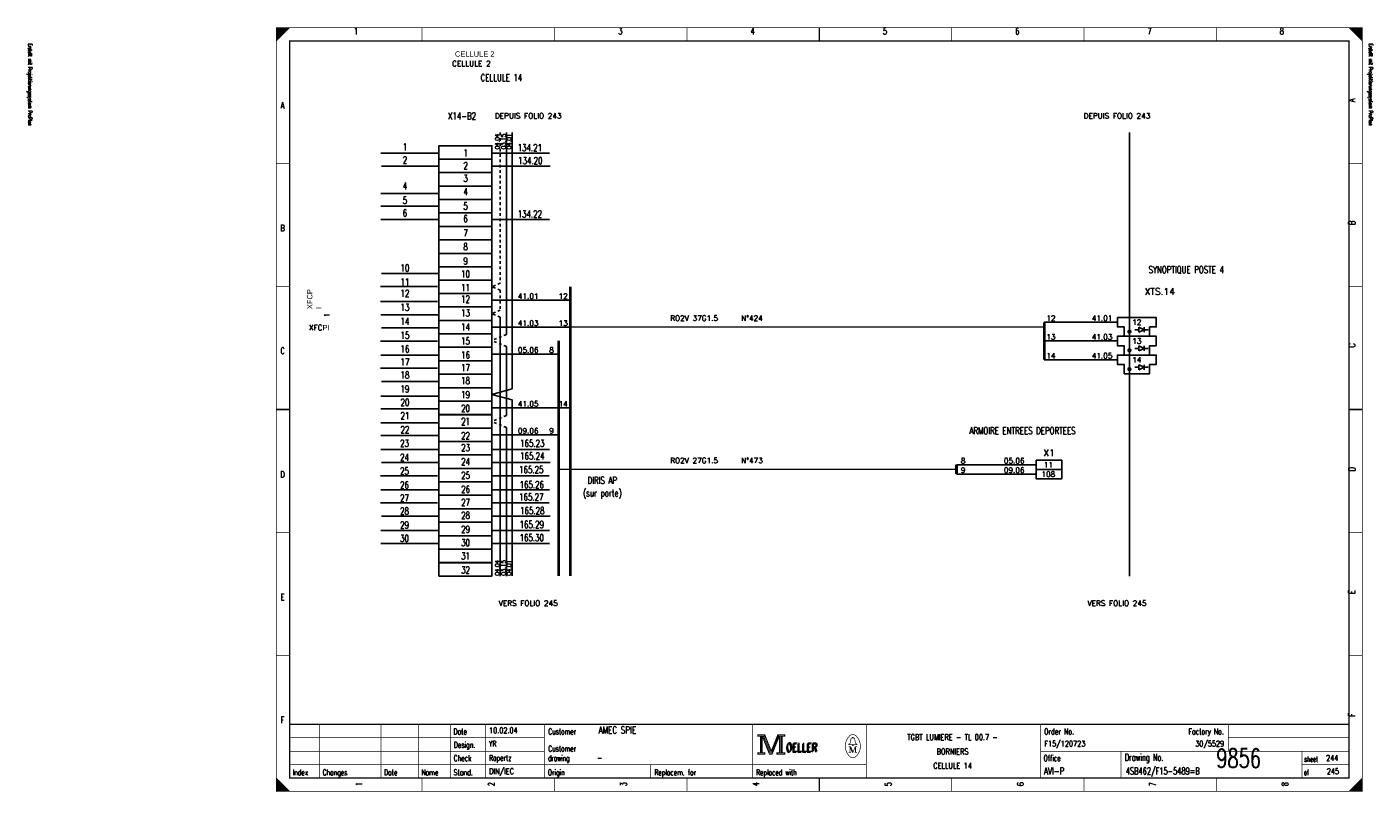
# Model space of a CAD drawing. Header units: centimetres. Extents: x 0 to 491, y -1040 to 69.
# Tile 14 of 181: x 191 to 241, y -960 to -931. Entities that reach past the tile are written whole.
import ezdxf
from ezdxf.enums import TextEntityAlignment as Align

# ---------------------------------------------------------------- set-up
doc = ezdxf.new("R2010")
doc.units = ezdxf.units.CM
doc.header["$MEASUREMENT"] = 0
doc.linetypes.add('CONTINU', pattern=[0])
doc.linetypes.add('DISCONTINU', pattern=[0.15, 0.1, -0.05])
doc.layers.get('0').update_dxf_attribs({"color": 9, "linetype": 'CONTINUOUS'})
for name, color, linetype in [('POINTILLE', 5, 'DISCONTINU'), ('SCH-3', 3, 'CONTINU'), ('TEXTE', 3, 'CONTINUOUS'), ('TRAIFIN', 1, 'CONTINUOUS'), ('TRAIGROS', 2, 'CONTINUOUS'), ('TRAIMOY', 4, 'CONTINUOUS')]:
    doc.layers.add(name, color=color, linetype=linetype)
doc.styles.get("Standard").update_dxf_attribs({"font": 'romans.shx', "bigfont": 'TXT.shx'})

# ---------------------------------------------------------------- blocks, each defined once
blk = doc.blocks.new('BRND')
at = {"layer": 'TRAIFIN'}
for p, q in [((-0.73, -4.53), (0.8, -4.53)), ((0.8, -5.47), (0.8, -3.59)), ((0.8, -3.59), (2.68, -4.53)), ((2.68, -4.53), (0.8, -5.47)), ((2.68, -5.47), (2.68, -3.59)), ((2.68, -4.53), (4.27, -4.53))]:
    blk.add_line(p, q, dxfattribs=at)
at = {"layer": 'TRAIMOY'}
blk.add_lwpolyline([(-4.75, -7), (-4.75, -3.5), (-7.25, -3.5), (-7.25, 0), (7.25, 0), (7.25, -3.5), (4.75, -3.5), (4.75, -7)], close=True, dxfattribs=at)

msp = doc.modelspace()

# ---------------------------------------------------------------- linework, layer by layer
at = {"color": 0, "linetype": 'Continuous'}
for p, q in [((203.898, -936.186), (206.031, -936.186)), ((208.059, -936.186), (210.192, -936.186)), ((203.916, -936.67), (206.049, -936.67)), ((208.077, -936.67), (210.21, -936.67)), ((203.898, -937.691), (206.031, -937.691)), ((203.898, -938.158), (206.031, -938.158)), ((203.898, -938.66), (206.031, -938.66)), ((208.059, -938.66), (210.192, -938.66)), ((203.916, -940.676), (206.049, -940.676)), ((203.88, -941.161), (206.013, -941.161)), ((203.88, -941.716), (206.013, -941.716)), ((203.898, -942.218), (206.031, -942.218)), ((203.916, -942.702), (206.049, -942.702)), ((203.88, -943.204), (206.013, -943.204)), ((203.898, -943.723), (206.031, -943.723)), ((203.88, -944.207), (206.013, -944.207)), ((203.916, -944.709), (206.049, -944.709)), ((203.898, -945.247), (206.031, -945.247)), ((203.898, -945.73), (206.031, -945.73)), ((203.898, -946.246), (206.031, -946.246)), ((203.898, -946.726), (206.031, -946.726)), ((203.898, -947.238), (206.031, -947.238)), ((208.059, -947.238), (210.192, -947.238)), ((203.916, -947.722), (206.049, -947.722)), ((208.077, -947.722), (210.21, -947.722)), ((203.88, -948.223), (206.013, -948.223)), ((208.041, -948.223), (210.174, -948.223)), ((203.898, -948.743), (206.031, -948.743)), ((208.059, -948.743), (210.192, -948.743)), ((203.88, -949.227), (206.013, -949.227)), ((208.041, -949.227), (210.174, -949.227)), ((203.916, -949.729), (206.049, -949.729)), ((208.077, -949.729), (210.21, -949.729)), ((203.898, -950.266), (206.031, -950.266)), ((208.059, -950.266), (210.192, -950.266)), ((203.898, -950.75), (206.031, -950.75)), ((208.059, -950.75), (210.192, -950.75))]:
    msp.add_line(p, q, dxfattribs=at)
at = {"color": 0, "const_width": 0.025, "flags": 128}
for points in [[(200, -945.75), (200, -931.5), (240.5, -931.5), (240.5, -960), (200, -960), (200, -945.75)], [(200, -931.5), (200.5, -931.5), (200, -932), (200, -931.5)], [(200.025, -931.5), (200.025, -931.975), (200.05, -931.95), (200.05, -931.5), (200.075, -931.5), (200.075, -931.925), (200.1, -931.9), (200.1, -931.5), (200.125, -931.5), (200.125, -931.875), (200.15, -931.85), (200.15, -931.5), (200.175, -931.5), (200.175, -931.825), (200.2, -931.8)], [(200.2, -931.8), (200.2, -931.5), (200.225, -931.5), (200.225, -931.775), (200.25, -931.75), (200.25, -931.5), (200.275, -931.5), (200.275, -931.725), (200.3, -931.7), (200.3, -931.5), (200.325, -931.5), (200.325, -931.675), (200.35, -931.65), (200.35, -931.5), (200.375, -931.5)], [(200.375, -931.5), (200.375, -931.625), (200.4, -931.6), (200.4, -931.5), (200.425, -931.5), (200.425, -931.575), (200.45, -931.55), (200.45, -931.5), (200.475, -931.5), (200.475, -931.525)], [(240, -931.5), (240.5, -932), (240.475, -931.975), (240.475, -931.5), (240.45, -931.5), (240.45, -931.95), (240.425, -931.925), (240.425, -931.5), (240.4, -931.5), (240.4, -931.9), (240.375, -931.875), (240.375, -931.5), (240.35, -931.5), (240.35, -931.85), (240.325, -931.825)], [(240.15, -931.65), (240.15, -931.5), (240.125, -931.5), (240.125, -931.625), (240.1, -931.6), (240.1, -931.5), (240.075, -931.5), (240.075, -931.575), (240.05, -931.55), (240.05, -931.5), (240.025, -931.5), (240.025, -931.525)], [(240.325, -931.825), (240.325, -931.5), (240.3, -931.5), (240.3, -931.8), (240.275, -931.775), (240.275, -931.5), (240.25, -931.5), (240.25, -931.75), (240.225, -931.725), (240.225, -931.5), (240.2, -931.5), (240.2, -931.7), (240.175, -931.675), (240.175, -931.5), (240.15, -931.5)], [(217.95, -957.88), (217.95, -957.95), (218.05, -957.95), (218.05, -958.55), (217.95, -958.55), (217.95, -958.62), (218.22, -958.62), (218.22, -958.55), (218.12, -958.55), (218.12, -957.95), (218.22, -957.95), (218.22, -957.88), (217.95, -957.88)], [(218.22, -957.88), (218.46, -958.48), (218.7, -957.88)], [(218.7, -957.88), (218.7, -957.95), (218.8, -957.95), (218.8, -958.55), (218.7, -958.55), (218.7, -958.62), (218.97, -958.62), (218.97, -958.55), (218.87, -958.55), (218.87, -957.95), (218.97, -957.95), (218.97, -957.88), (218.7, -957.88)], [(218.07, -957.93), (218.07, -958.57), (218.1, -958.57), (218.1, -957.93)], [(218.12, -957.95), (218.39, -958.62), (218.49, -958.62), (218.76, -957.95)], [(218.18, -957.95), (218.42, -958.54), (218.46, -958.54)], [(218.22, -957.95), (218.44, -958.51), (218.47, -958.51)], [(218.46, -958.58), (218.49, -958.58), (218.74, -957.95)], [(218.46, -958.54), (218.48, -958.54), (218.72, -957.95)], [(218.76, -957.95), (218.76, -958.55), (218.66, -958.55), (218.66, -958.62), (218.71, -958.62)], [(218.78, -957.93), (218.78, -958.57), (218.83, -958.57), (218.83, -957.93), (218.85, -957.93), (218.85, -958.57)], [(221.48, -958.26), (221.35, -958.26), (221.35, -958.24), (221.4, -958.2), (221.43, -958.04)], [(221.39, -958.33), (221.39, -958.54), (221.35, -958.54)], [(221.39, -958.33), (221.48, -958.54), (221.51, -958.54)], [(221.48, -958.01), (221.48, -957.98), (221.52, -957.98), (221.52, -958.01)], [(221.52, -958.26), (221.65, -958.26), (221.65, -958.24), (221.6, -958.2), (221.57, -958.04)], [(200, -959.5), (200, -960), (200.5, -960), (200, -959.5), (200.025, -959.525), (200.025, -960), (200.05, -960), (200.05, -959.55), (200.075, -959.575), (200.075, -960), (200.1, -960), (200.1, -959.6), (200.125, -959.625), (200.125, -960), (200.15, -960)], [(200.15, -960), (200.15, -959.65), (200.175, -959.675), (200.175, -960), (200.2, -960), (200.2, -959.7), (200.225, -959.725), (200.225, -960), (200.25, -960), (200.25, -959.75), (200.275, -959.775), (200.275, -960), (200.3, -960), (200.3, -959.8), (200.325, -959.825)], [(200.325, -959.825), (200.325, -960), (200.35, -960), (200.35, -959.85), (200.375, -959.875), (200.375, -960), (200.4, -960), (200.4, -959.9), (200.425, -959.925), (200.425, -960), (200.45, -960), (200.45, -959.95), (200.475, -959.975)], [(240.125, -959.875), (240.125, -960), (240.1, -960), (240.1, -959.9), (240.075, -959.925), (240.075, -960), (240.05, -960), (240.05, -959.95), (240.025, -959.975), (240.025, -960)], [(240.3, -960), (240.3, -959.7), (240.275, -959.725), (240.275, -960), (240.25, -960), (240.25, -959.75), (240.225, -959.775), (240.225, -960), (240.2, -960), (240.2, -959.8), (240.175, -959.825), (240.175, -960), (240.15, -960), (240.15, -959.85), (240.125, -959.875)], [(240.475, -959.525), (240.475, -960), (240.45, -960), (240.45, -959.55), (240.425, -959.575), (240.425, -960), (240.4, -960), (240.4, -959.6), (240.375, -959.625), (240.375, -960), (240.35, -960), (240.35, -959.65), (240.325, -959.675), (240.325, -960), (240.3, -960)]]:
    msp.add_lwpolyline(points, dxfattribs=at)
at = {"color": 0, "flags": 128}
for points, const_width in [([(200, -931.5), (240.5, -931.5), (240.5, -960), (200, -960)], 0.025), ([(200.5, -932), (240, -932), (240, -959.5), (200.5, -959.5)], 0.05), ([(200.5, -932), (240, -932), (240, -959.5), (200.5, -959.5)], 0.025), ([(217.97, -957.9), (218.2, -957.9), (218.2, -957.93), (217.97, -957.93)], 0.025), ([(218.72, -957.9), (218.95, -957.9), (218.95, -957.93), (218.72, -957.93)], 0.025), ([(221.48, -958.26), (221.52, -958.26), (221.52, -958.29), (221.48, -958.29)], 0.025), ([(217.97, -958.57), (218.2, -958.57), (218.2, -958.6), (217.97, -958.6)], 0.025), ([(218.68, -958.57), (218.95, -958.57), (218.95, -958.6), (218.68, -958.6)], 0.025)]:
    msp.add_lwpolyline(points, close=True, dxfattribs=dict(at, const_width=const_width))
at = {"color": 0}
for points, const_width in [([(205.438, -931.5), (205.438, -932)], 0.025), ([(210.375, -931.5), (210.375, -932)], 0.025), ([(215.312, -931.5), (215.312, -932)], 0.025), ([(220.25, -932), (220.25, -931.5)], 0.05), ([(220.25, -931.5), (220.25, -932)], 0.025), ([(225.188, -931.5), (225.188, -932)], 0.025), ([(230.125, -931.5), (230.125, -932)], 0.025), ([(235.062, -931.5), (235.062, -932)], 0.025), ([(200, -936.583), (200.5, -936.583)], 0.025), ([(240.5, -936.583), (240, -936.583)], 0.025), ([(200, -941.167), (200.5, -941.167)], 0.025), ([(240.5, -941.167), (240, -941.167)], 0.025), ([(200.5, -945.75), (200, -945.75)], 0.05), ([(200, -945.75), (200.5, -945.75)], 0.025), ([(240, -945.75), (240.5, -945.75)], 0.05), ([(240.5, -945.75), (240, -945.75)], 0.025), ([(200, -950.333), (200.5, -950.333)], 0.025), ([(240.5, -950.333), (240, -950.333)], 0.025), ([(200, -954.917), (200.5, -954.917)], 0.025), ([(240.5, -954.917), (240, -954.917)], 0.025), ([(240, -957.5), (200.5, -957.5)], 0.05), ([(201.6, -959.5), (201.6, -957.5)], 0.025), ([(203.9, -959.5), (203.9, -957.5)], 0.025), ([(205.3, -959.5), (205.3, -957.5)], 0.025), ([(206.5, -957.5), (206.5, -959.5)], 0.025), ([(207.8, -957.5), (207.8, -959.5)], 0.025), ([(210, -957.5), (210, -959.5)], 0.025), ([(217.75, -957.5), (217.75, -959.5)], 0.025), ([(222, -957.5), (222, -959.5)], 0.025), ([(228.5, -957.5), (228.5, -959.5)], 0.025), ([(235.5, -957.5), (235.5, -958.5)], 0.025), ([(200.5, -958), (210, -958)], 0.025), ([(218.15, -957.95), (218.4, -958.58)], 0.025), ([(218.47, -958.51), (218.7, -957.94)], 0.025), ([(221.35, -958.33), (221.42, -958.33)], 0.025), ([(221.42, -958.33), (221.51, -958.54)], 0.025), ([(221.46, -958.01), (221.55, -958.01)], 0.025), ([(221.51, -958.54), (221.59, -958.33)], 0.025), ([(221.59, -958.54), (221.59, -958.33)], 0.025), ([(221.59, -958.33), (221.65, -958.33)], 0.025), ([(221.61, -958.33), (221.61, -958.54)], 0.025), ([(235.5, -958), (240, -958)], 0.025), ([(200.5, -958.5), (210, -958.5)], 0.025), ([(218.4, -958.58), (218.46, -958.58)], 0.025), ([(221.39, -958.54), (221.43, -958.54)], 0.025), ([(221.65, -958.54), (221.57, -958.54)], 0.025), ([(228.5, -958.5), (240, -958.5)], 0.025), ([(231.5, -958.5), (231.5, -959.5)], 0.025), ([(238.25, -958.5), (238.25, -959.5)], 0.025), ([(200.5, -959), (222, -959)], 0.025), ([(213.95, -959), (213.95, -959.5)], 0.025), ([(238.25, -959), (240, -959)], 0.025), ([(205.438, -960), (205.438, -959.5)], 0.025), ([(210.375, -960), (210.375, -959.5)], 0.025), ([(215.312, -960), (215.312, -959.5)], 0.025), ([(220.25, -959.5), (220.25, -960)], 0.05), ([(220.25, -960), (220.25, -959.5)], 0.025), ([(225.188, -960), (225.188, -959.5)], 0.025), ([(230.125, -960), (230.125, -959.5)], 0.025), ([(235.062, -960), (235.062, -959.5)], 0.025), ([(240.5, -959.5), (240, -960)], 0.025), ([(200.475, -960), (200.475, -959.975)], 0.025)]:
    msp.add_lwpolyline(points, dxfattribs=dict(at, const_width=const_width))
at = {"color": 0, "linetype": 'Continuous'}
for points in [[(206.066, -936.41), (206.066, -935.908), (208.038, -935.908), (208.038, -936.41)], [(206.066, -936.912), (206.066, -936.41), (208.038, -936.41), (208.038, -936.912)], [(206.066, -937.414), (206.066, -936.912), (208.038, -936.912), (208.038, -937.414)], [(206.066, -937.916), (206.066, -937.414), (208.038, -937.414), (208.038, -937.916)], [(206.066, -938.418), (206.066, -937.916), (208.038, -937.916), (208.038, -938.418)], [(206.066, -938.92), (206.066, -938.418), (208.038, -938.418), (208.038, -938.92)], [(206.066, -939.422), (206.066, -938.92), (208.038, -938.92), (208.038, -939.422)], [(206.066, -939.924), (206.066, -939.422), (208.038, -939.422), (208.038, -939.924)], [(206.066, -940.427), (206.066, -939.924), (208.038, -939.924), (208.038, -940.427)], [(206.066, -940.929), (206.066, -940.427), (208.038, -940.427), (208.038, -940.929)], [(206.066, -941.421), (206.066, -940.919), (208.038, -940.919), (208.038, -941.421)], [(206.066, -941.923), (206.066, -941.421), (208.038, -941.421), (208.038, -941.923)], [(206.066, -942.425), (206.066, -941.923), (208.038, -941.923), (208.038, -942.425)], [(206.066, -942.927), (206.066, -942.425), (208.038, -942.425), (208.038, -942.927)], [(206.066, -943.429), (206.066, -942.927), (208.038, -942.927), (208.038, -943.429)], [(206.066, -943.932), (206.066, -943.429), (208.038, -943.429), (208.038, -943.932)], [(206.066, -944.434), (206.066, -943.932), (208.038, -943.932), (208.038, -944.434)], [(206.066, -944.936), (206.066, -944.434), (208.038, -944.434), (208.038, -944.936)], [(206.066, -945.438), (206.066, -944.936), (208.038, -944.936), (208.038, -945.438)], [(206.066, -945.94), (206.066, -945.438), (208.038, -945.438), (208.038, -945.94)], [(206.066, -946.447), (206.066, -945.945), (208.038, -945.945), (208.038, -946.447)], [(206.066, -946.945), (206.066, -946.443), (208.038, -946.443), (208.038, -946.945)], [(206.066, -947.445), (206.066, -946.943), (208.038, -946.943), (208.038, -947.445)], [(206.066, -947.947), (206.066, -947.445), (208.038, -947.445), (208.038, -947.947)], [(206.066, -948.449), (206.066, -947.947), (208.038, -947.947), (208.038, -948.449)], [(206.066, -948.951), (206.066, -948.449), (208.038, -948.449), (208.038, -948.951)], [(206.066, -949.454), (206.066, -948.951), (208.038, -948.951), (208.038, -949.454)], [(206.066, -949.956), (206.066, -949.454), (208.038, -949.454), (208.038, -949.956)], [(206.066, -950.458), (206.066, -949.956), (208.038, -949.956), (208.038, -950.458)], [(206.066, -950.96), (206.066, -950.458), (208.038, -950.458), (208.038, -950.96)], [(206.066, -951.467), (206.066, -950.965), (208.038, -950.965), (208.038, -951.467)], [(206.066, -951.964), (206.066, -951.462), (208.038, -951.462), (208.038, -951.964)]]:
    msp.add_lwpolyline(points, close=True, dxfattribs=at)
at = {"color": 0, "const_width": 0.025, "flags": 128}
for points in [[(221.649, -957.96, 0.530775), (221.351, -957.959, 0.530775)], [(221.35, -957.961, 0.373815), (221.349, -958.657, 0.373815)], [(221.46, -958.01, 0.414214), (221.43, -958.04, 0.414214)], [(221.57, -958.04, 0.414214), (221.54, -958.01, 0.414214)], [(221.65, -958.66, 0.378582), (221.646, -957.956, 0.378582)], [(221.35, -958.66, 0.532213), (221.649, -958.661, 0.532213)]]:
    msp.add_lwpolyline(points, format="xyb", dxfattribs=at)
at = {"layer": 'POINTILLE', "color": 0, "const_width": 0.05}
for points in [[(228.641, -942.676), (210.963, -942.676)], [(225.366, -947.987), (210.53, -947.987)]]:
    msp.add_lwpolyline(points, dxfattribs=at)
at = {"layer": 'TRAIFIN', "color": 0, "linetype": 'DISCONTINU'}
for p, q in [((208.353, -935.42), (208.353, -941.041)), ((208.353, -941.041), (208.038, -941.17)), ((208.353, -941.298), (208.038, -941.17)), ((208.353, -941.298), (208.353, -942.045)), ((208.353, -942.045), (208.038, -942.174)), ((208.353, -942.303), (208.038, -942.174)), ((208.583, -942.955), (208.038, -943.178)), ((208.583, -943.401), (208.038, -943.178)), ((208.583, -945.973), (208.038, -946.196)), ((208.583, -946.419), (208.038, -946.196))]:
    msp.add_line(p, q, dxfattribs=at)
at = {"layer": 'TRAIFIN', "color": 0}
for p, q in [((208.583, -942.955), (208.583, -935.42)), ((208.791, -944.983), (208.791, -935.42)), ((208.791, -944.983), (208.791, -938.414)), ((210.963, -941.672), (208.038, -941.672)), ((208.353, -951.963), (208.353, -942.303)), ((210.963, -942.676), (208.038, -942.676)), ((231.366, -942.494), (228.641, -942.494)), ((231.366, -943.194), (228.641, -943.194)), ((210.53, -943.681), (208.038, -943.681)), ((208.583, -945.973), (208.583, -943.401)), ((231.366, -943.894), (228.641, -943.894)), ((208.791, -944.983), (208.038, -945.187)), ((208.791, -945.391), (208.038, -945.187)), ((210.963, -945.689), (208.038, -945.689)), ((208.791, -951.961), (208.791, -945.391)), ((208.791, -951.961), (208.791, -945.391)), ((210.53, -946.694), (208.038, -946.694)), ((208.583, -951.963), (208.583, -946.419)), ((228.341, -947.812), (225.366, -947.812)), ((228.341, -948.162), (225.366, -948.162))]:
    msp.add_line(p, q, dxfattribs=at)
at = {"layer": 'TRAIFIN', "color": 0, "const_width": 0.072}
for points in [[(231.772, -942.844, 1), (231.86, -942.844, 1)], [(231.772, -943.544, 1), (231.86, -943.544, 1)], [(231.772, -944.244, 1), (231.86, -944.244, 1)]]:
    msp.add_lwpolyline(points, format="xyb", close=True, dxfattribs=at)
at = {"layer": 'TRAIGROS', "color": 0}
msp.add_line((231.816, -935.42), (231.816, -951.964), dxfattribs=at)
at = {"layer": 'TRAIGROS', "color": 0, "const_width": 0.1}
for points in [[(210.963, -941.17), (210.963, -951.964)], [(228.641, -942.494), (228.641, -943.894)], [(210.53, -943.178), (210.53, -951.961)], [(225.366, -947.812), (225.366, -948.162)]]:
    msp.add_lwpolyline(points, dxfattribs=at)
at = {"layer": 'TRAIMOY', "color": 0}
for points in [[(228.341, -947.637), (229.291, -947.637), (229.291, -947.987), (228.341, -947.987)], [(228.341, -947.987), (229.291, -947.987), (229.291, -948.337), (228.341, -948.337)]]:
    msp.add_lwpolyline(points, close=True, dxfattribs=at)

# ---------------------------------------------------------------- block references
at = {"layer": 'SCH-3', "color": 0, "xscale": 0.1, "yscale": 0.1, "zscale": 0.1}
for p in [(232.091, -942.319), (232.091, -943.019), (232.091, -943.719)]:
    msp.add_blockref('BRND', p, dxfattribs=at)

# ---------------------------------------------------------------- texts
at = {"color": 0}
for s, height, width, p in [('1', 0.238, 0.672, (202.965, -931.514)), ('3', 0.238, 0.672, (212.832, -931.514)), ('4', 0.238, 0.672, (217.766, -931.514)), ('5', 0.238, 0.672, (222.699, -931.514)), ('6', 0.238, 0.672, (227.632, -931.514)), ('7', 0.238, 0.672, (232.566, -931.514)), ('8', 0.238, 0.672, (237.499, -931.514)), ('CELLULE 14', 0.2619, 0.736, (208.393, -933.24)), ('A', 0.238, 0.76, (200.233, -934.283)), ('X14-B2', 0.2619, 0.736, (206.925, -934.67)), ('1', 0.262, 0.736, (204.797, -935.828)), ('1', 0.262, 0.736, (207.057, -936.043)), ('134.21', 0.2619, 0.736, (209.455, -935.855)), ('2', 0.262, 0.736, (204.797, -936.312)), ('2', 0.262, 0.736, (207.057, -936.527)), ('134.20', 0.2619, 0.736, (209.473, -936.339)), ('4', 0.262, 0.736, (204.797, -937.279)), ('3', 0.262, 0.736, (207.057, -936.993)), ('4', 0.262, 0.736, (207.057, -937.495)), ('5', 0.262, 0.736, (204.797, -937.817)), ('6', 0.262, 0.736, (204.797, -938.284)), ('5', 0.262, 0.736, (207.057, -938.032)), ('6', 0.262, 0.736, (207.057, -938.499)), ('134.22', 0.2619, 0.736, (209.455, -938.329)), ('B', 0.238, 0.76, (200.233, -938.861)), ('7', 0.262, 0.736, (207.057, -939.037)), ('8', 0.262, 0.736, (207.057, -939.538)), ('9', 0.262, 0.736, (207.057, -940.076)), ('10', 0.2619, 0.736, (204.797, -940.345)), ('10', 0.2619, 0.736, (207.057, -940.56)), ('SYNOPTIQUE POSTE 4', 0.26194, 0.736, (233.934, -940.396)), ('11', 0.2619, 0.736, (204.797, -940.857)), ('12', 0.2619, 0.736, (204.797, -941.287)), ('11', 0.2619, 0.736, (207.057, -941.072)), ('13', 0.2619, 0.736, (204.797, -941.806)), ('12', 0.2619, 0.736, (207.057, -941.502)), ('14', 0.2619, 0.736, (204.797, -942.326)), ('13', 0.2619, 0.736, (207.057, -942.021)), ('14', 0.2619, 0.736, (207.057, -942.541)), ('15', 0.2619, 0.736, (204.797, -942.846)), ('15', 0.2619, 0.736, (207.057, -943.061)), ('C', 0.238, 0.76, (200.233, -943.439)), ('16', 0.2619, 0.736, (204.797, -943.365)), ('16', 0.2619, 0.736, (207.057, -943.581)), ('17', 0.2619, 0.736, (204.797, -943.849)), ('18', 0.2619, 0.736, (204.797, -944.333)), ('17', 0.2619, 0.736, (207.057, -944.064)), ('18', 0.2619, 0.736, (207.057, -944.548)), ('19', 0.2619, 0.736, (204.797, -944.853)), ('19', 0.2619, 0.736, (207.057, -945.068)), ('20', 0.2619, 0.736, (204.797, -945.355)), ('20', 0.2619, 0.736, (207.057, -945.57)), ('21', 0.2619, 0.736, (204.797, -945.852)), ('21', 0.2619, 0.736, (207.057, -946.067)), ('22', 0.2619, 0.736, (204.797, -946.376)), ('22', 0.2619, 0.736, (207.057, -946.591)), ('ARMOIRE ENTREES DEPORTEES', 0.26194, 0.736, (227.827, -946.414)), ('23', 0.2619, 0.736, (204.78, -946.88)), ('23', 0.2619, 0.736, (207.057, -947.041)), ('165.23', 0.2619, 0.736, (209.545, -946.884)), ('165.24', 0.2619, 0.736, (209.545, -947.35)), ('24', 0.2619, 0.736, (204.78, -947.4)), ('24', 0.2619, 0.736, (207.057, -947.561)), ('D', 0.238, 0.76, (200.233, -948.053)), ('25', 0.2619, 0.736, (204.78, -947.919)), ('25', 0.2619, 0.736, (207.057, -948.081)), ('165.25', 0.2619, 0.736, (209.509, -947.866)), ('DIRIS AP', 0.2619, 0.736, (212.156, -948.263)), ('26', 0.2619, 0.736, (204.78, -948.439)), ('26', 0.2619, 0.736, (207.057, -948.6)), ('165.26', 0.2619, 0.736, (209.527, -948.426)), ('(sur porte)', 0.26194, 0.736, (212.156, -948.729)), ('27', 0.2619, 0.736, (204.78, -948.923)), ('27', 0.2619, 0.736, (207.057, -949.084)), ('165.27', 0.2619, 0.736, (209.509, -948.888)), ('28', 0.2619, 0.736, (204.78, -949.407)), ('28', 0.2619, 0.736, (207.057, -949.568)), ('165.28', 0.2619, 0.736, (209.545, -949.394)), ('29', 0.2619, 0.736, (204.78, -949.926)), ('29', 0.2619, 0.736, (207.057, -950.088)), ('165.29', 0.2619, 0.736, (209.527, -949.91)), ('30', 0.2619, 0.736, (204.78, -950.428)), ('30', 0.2619, 0.736, (207.057, -950.589)), ('165.30', 0.2619, 0.736, (209.527, -950.398)), ('31', 0.2619, 0.736, (207.057, -951.087)), ('32', 0.2619, 0.736, (207.057, -951.611)), ('E', 0.238, 0.76, (200.233, -952.632)), ('F', 0.238, 0.76, (200.233, -957.21)), ('TGBT LUMIERE - TL 00.7 -', 0.21431, 0.7536, (225.219, -957.87)), ('BORNIERS', 0.2143, 0.76, (225.219, -958.403)), ('CELLULE 14', 0.2143, 0.681231, (225.219, -958.935))]:
    msp.add_text(s, height=height, dxfattribs=dict(at, width=width)).set_placement(p, align=Align.TOP_CENTER)
at = {"color": 0, "width": 0.622634}
for p in [(190.702, -932.094), (240.702, -932.094)]:
    msp.add_text('Erstellt mit Projektierungssystem ProPlan', height=0.14288, rotation=270, dxfattribs=at).set_placement(p, align=Align.BOTTOM_LEFT)
at = {"color": 0, "width": 0.76}
for s, p in [('A', (239.991, -934.283)), ('B', (239.991, -938.861)), ('C', (239.992, -943.439)), ('D', (239.992, -948.053)), ('E', (239.991, -952.632)), ('F', (239.991, -957.21))]:
    msp.add_text(s, height=0.238, rotation=90, dxfattribs=at).set_placement(p, align=Align.TOP_LEFT)
at = {"color": 0}
for s, height, width, p in [('04.04', 0.1676, 0.736, (208.155, -935.752)), ('03.15', 0.1676, 0.736, (208.386, -935.752)), ('04.01', 0.1676, 0.736, (208.594, -935.752)), ('04.04', 0.1676, 0.736, (208.155, -951.657)), ('03.15', 0.1676, 0.736, (208.386, -951.657)), ('04.01', 0.1676, 0.736, (208.594, -951.657)), ('1', 0.238, 0.672, (202.965, -959.73)), ('2', 0.238, 0.672, (207.899, -959.73)), ('3', 0.238, 0.672, (212.832, -959.73)), ('4', 0.238, 0.672, (217.766, -959.73)), ('5', 0.238, 0.672, (222.699, -959.73)), ('6', 0.238, 0.672, (227.632, -959.73)), ('7', 0.238, 0.672, (232.566, -959.73)), ('8', 0.238, 0.672, (237.499, -959.73))]:
    msp.add_text(s, height=height, rotation=90, dxfattribs=dict(at, width=width)).set_placement(p, align=Align.TOP_CENTER)
for s, height, width, p in [('Date', 0.2143, 0.64, (206.605, -957.658)), ('Customer', 0.2143, 0.62, (210.14, -957.658)), ('Order No.', 0.2143, 0.656889, (228.633, -957.658)), ('Design.', 0.2143, 0.636571, (206.619, -958.154)), ('Customer', 0.2143, 0.62, (210.14, -958.296)), ('OELLER', 0.3096, 0.76, (218.996, -958.225)), ('OELLER', 0.3096, 0.76, (218.996, -958.225)), ('OELLER', 0.3096, 0.76, (219.032, -958.19)), ('Check', 0.2143, 0.632, (206.612, -958.651)), ('drawing', 0.2143, 0.6, (210.133, -958.651)), ('Office', 0.2143, 0.626667, (228.615, -958.651)), ('Drawing No.', 0.26194, 0.646545, (231.643, -958.602)), ('sheet', 0.1905, 0.6, (238.338, -958.701)), ('Index', 0.2143, 0.632, (200.609, -959.184)), ('Changes', 0.2143, 0.622857, (201.726, -959.184)), ('Date', 0.2143, 0.64, (204.015, -959.184)), ('Name', 0.2143, 0.64, (205.404, -959.184)), ('Stand.', 0.2143, 0.642667, (206.612, -959.184)), ('Origin', 0.2143, 0.626667, (210.127, -959.184)), ('Replacem. for', 0.21431, 0.627077, (214.097, -959.184)), ('Replaced with', 0.21431, 0.619692, (217.895, -959.184)), ('of', 0.1905, 0.6, (238.323, -959.198))]:
    msp.add_text(s, height=height, dxfattribs=dict(at, width=width)).set_placement(p, align=Align.TOP_LEFT)
for s, height, width, p in [('10.02.04', 0.2143, 0.678, (207.934, -957.892)), ('AMEC SPIE', 0.2619, 0.752889, (212.016, -957.923)), ('YR', 0.2143, 0.626667, (207.927, -958.389)), ('F15/120723', 0.2143, 0.6832, (228.639, -958.389)), ('9856', 0.7, 0.6928, (235.058, -959.322)), ('Ropertz', 0.2143, 0.622857, (207.932, -958.921)), ('-', 0.214, 0.696, (211.965, -958.921)), ('244', 0.2143, 0.672, (239.15, -958.921)), ('DIN/IEC', 0.2143, 0.750857, (207.935, -959.418)), ('AVI-P', 0.2619, 0.7472, (228.624, -959.449)), ('4SB462/F15-5489=B', 0.26194, 0.6928, (231.679, -959.449)), ('245', 0.2143, 0.672, (239.177, -959.418))]:
    msp.add_text(s, height=height, dxfattribs=dict(at, width=width)).set_placement(p, align=Align.BOTTOM_LEFT)
at = {"color": 0, "width": 0.646545}
msp.add_text('Factory No.', height=0.21431, dxfattribs=at).set_placement((235.335, -957.658), align=Align.TOP_RIGHT)
at = {"color": 0, "width": 0.675429}
msp.add_text('30/5529', height=0.2143, dxfattribs=at).set_placement((235.346, -958.389), align=Align.BOTTOM_RIGHT)
at = {"linetype": 'Continuous', "char_height": 0.2, "attachment_point": 1}
for s, insert, width in [('CELLULE 2', (206.554, -932.745), 6.42066), ('{\\fArial|b0|i0|c0|p34;CELLULE 2}', (206.661, -932.386), 6.70761), ('XFC{\\fArial|b0|i0|c0|p34;PI}', (201.217, -942.596), 0.37664)]:
    msp.add_mtext(s, dxfattribs=dict(at, insert=insert, width=width))
at = {"linetype": 'Continuous', "char_height": 0.2, "attachment_point": 1, "rotation": 90}
for s, insert, width in [('{\\fArial|b0|i0|c0|p34;XFCP\\PI}', (201.145, -942.004), 0.37664), ('1', (201.784, -942.317), 0.39457)]:
    msp.add_mtext(s, dxfattribs=dict(at, insert=insert, width=width))
at = {"layer": 'TEXTE', "color": 0}
for s, p in [('DEPUIS FOLIO 243', (209.393, -934.792)), ('DEPUIS FOLIO 243', (231.351, -934.792)), ('41.01', (209.393, -941.522)), ('12', (210.696, -941.522)), ('12', (228.888, -942.344)), ('41.01', (230.794, -942.344)), ('41.03', (209.393, -942.526)), ('13', (210.696, -942.526)), ('12', (232.091, -942.494)), ('13', (228.888, -943.044)), ('41.03', (230.794, -943.044)), ('13', (232.091, -943.194)), ('05.06', (209.393, -943.531)), ('8', (210.264, -943.531)), ('14', (228.888, -943.744)), ('41.05', (230.794, -943.744)), ('14', (232.091, -943.894)), ('41.05', (209.393, -945.539)), ('14', (210.696, -945.539)), ('09.06', (209.393, -946.544)), ('9', (210.264, -946.544)), ('8', (225.613, -947.662)), ('05.06', (227.519, -947.662)), ('11', (228.791, -947.812)), ('9', (225.613, -948.012)), ('09.06', (227.519, -948.012)), ('108', (228.791, -948.162)), ('VERS FOLIO 245', (209.393, -952.979)), ('VERS FOLIO 245', (231.351, -952.979))]:
    msp.add_text(s, height=0.2, dxfattribs=at).set_placement(p, align=Align.MIDDLE)
for s, p in [('XTS.14', (232.945, -941.47)), ('X1', (228.816, -947.488))]:
    msp.add_text(s, height=0.25, dxfattribs=at).set_placement(p, align=Align.CENTER)
for s, p in [('RO2V 37G1.5', (214.69, -942.441)), ('N°424', (217.336, -942.441)), ('RO2V 27G1.5', (214.69, -947.752)), ('N°473', (217.336, -947.752))]:
    msp.add_text(s, height=0.2, dxfattribs=at).set_placement(p)

doc.saveas('drawing.dxf')
